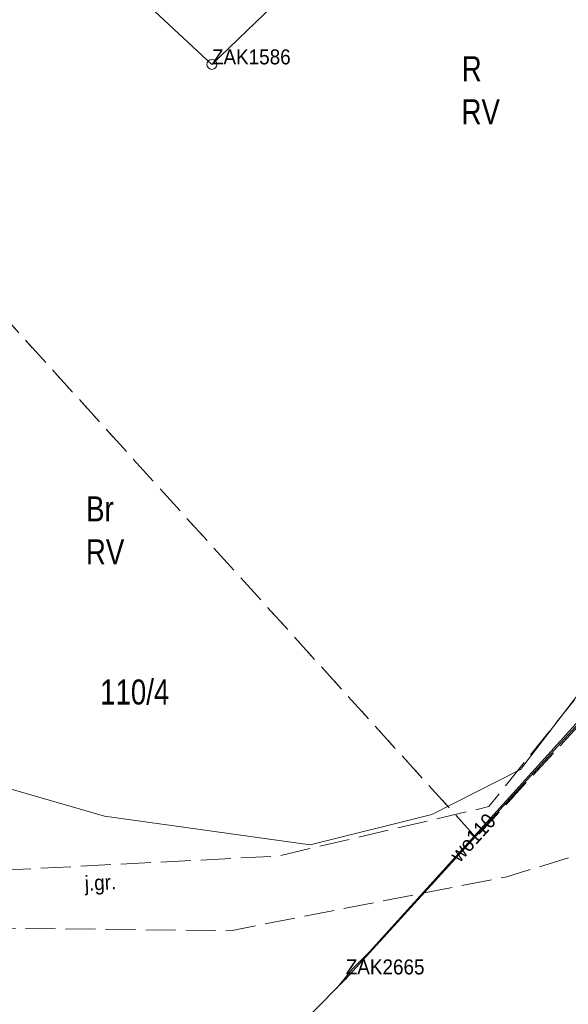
# Model space of a CAD drawing. Header units: metres. Extents: x 6551181 to 6555585, y 5935140 to 5937297.
# Tile 16 of 97: x 6551358 to 6551385, y 5936016 to 5936065. Entities that reach past the tile are written whole.
import ezdxf
from ezdxf.enums import TextEntityAlignment as Align

# ---------------------------------------------------------------- set-up
doc = ezdxf.new("R2010")
doc.units = ezdxf.units.M
for name, pattern in [('1.5_0.5', [2, 1.5, -0.5]), ('218-500', [1, 0.5, -0.5]), ('219-500', [0])]:
    doc.linetypes.add(name, pattern=pattern)
for name, color, linetype in [('202-Punkt graniczny stabilizowany trwale', 7, 'Continuous'), ('202-Punkt graniczny stabilizowany trwale-Atr103', 7, 'Continuous'), ('203-Punkt załamania granicy działki nie stabilizowany', 7, 'Continuous'), ('203-Punkt załamania granicy działki nie stabilizowany-Atr103', 7, 'Continuous'), ('209-Opis konturu klasyfikacyjnego', 7, 'Continuous'), ('210-Oznaczenie użytku', 7, 'Continuous'), ('211-Nr działki', 7, 'Continuous'), ('217-Granica konturu klasyfikcyjnego', 7, 'Continuous'), ('218-Granica użytku', 7, 'Continuous'), ('219-Linia granicy', 7, 'Continuous'), ('jezdnia (powierzchnia)', 7, 'Continuous'), ('jezdnia (powierzchnia)-Atr17', 7, 'Continuous'), ('przewód telekomunikacyjny (linia)', 7, 'Continuous'), ('przewód wodociągowy (linia)', 7, 'Continuous'), ('przewód wodociągowy (linia)-Atr1', 7, 'Continuous')]:
    doc.layers.add(name, color=color, linetype=linetype)
doc.styles.get("Standard").update_dxf_attribs({"font": 'arial.ttf'})

# ---------------------------------------------------------------- blocks, each defined once
blk = doc.blocks.new('202')
at = {"color": 0, "linetype": 'Continuous', "lineweight": -2}
blk.add_circle((0, 0), 2.5, dxfattribs=at)
blk = doc.blocks.new('203')
at = {"linetype": 'Continuous', "lineweight": 0}
h = blk.add_hatch(color=0, dxfattribs=at)
edge = h.paths.add_edge_path()
edge.add_arc((0, 0), 0.045, 0, 360)

msp = doc.modelspace()

# ---------------------------------------------------------------- linework, layer by layer
at = {"layer": '217-Granica konturu klasyfikcyjnego', "color": 3, "linetype": '1.5_0.5', "lineweight": 18, "flags": 128}
for points in [[(6551380.82, 5936024.17), (6551348.47, 5936059.91)], [(6551390.09, 5936034.28), (6551380.82, 5936024.17)]]:
    msp.add_lwpolyline(points, dxfattribs=at)
at = {"layer": '218-Granica użytku', "color": 3, "linetype": '218-500', "lineweight": 18, "flags": 128}
for points in [[(6551380.82, 5936024.17), (6551348.47, 5936059.91)], [(6551390.09, 5936034.28), (6551380.82, 5936024.17)]]:
    msp.add_lwpolyline(points, dxfattribs=at)
at = {"layer": '219-Linia granicy', "color": 7, "linetype": '219-500', "lineweight": 18, "flags": 128}
for points in [[(6551367.64, 5936062.79), (6551396.37, 5936090.46)], [(6551367.64, 5936062.79), (6551359.54, 5936070.35)], [(6551374.32, 5936017.1), (6551417.85, 5936064.91)], [(6551353.19, 5935995.77), (6551374.32, 5936017.1)]]:
    msp.add_lwpolyline(points, dxfattribs=at)
at = {"layer": 'jezdnia (powierzchnia)', "color": 7, "linetype": '1.5_0.5', "lineweight": 18, "flags": 128}
msp.add_lwpolyline([(6551416.53, 5936066.51), (6551418.44, 5936064.69), (6551412.39, 5936056.82), (6551396.71, 5936039.86), (6551386.16, 5936023.37), (6551382.3, 5936022.19), (6551368.56, 5936019.51), (6551348.61, 5936019.72), (6551340.41, 5936013.73), (6551334.08, 5936003.11), (6551327.84, 5935975.71), (6551325.03, 5935981.79), (6551330.14, 5936001.4), (6551331.25, 5936005.19), (6551338.75, 5936014.95), (6551347.17, 5936022.02), (6551370.94, 5936023.24), (6551381.47, 5936025.71), (6551395.18, 5936042.84), (6551414.25, 5936064)], close=True, dxfattribs=at)
at = {"layer": 'przewód telekomunikacyjny (linia)', "color": 30, "linetype": 'Continuous', "lineweight": 18, "flags": 128}
msp.add_lwpolyline([(6551424.59, 5936076.24), (6551415.47, 5936066.67), (6551394.85, 5936042.97), (6551383.05, 5936027.56), (6551378.61, 5936025.32), (6551372.54, 5936023.8), (6551362.28, 5936025.23), (6551330.75, 5936034.35), (6551322.62, 5936036.15)], dxfattribs=at)
at = {"layer": 'przewód wodociągowy (linia)', "color": 5, "linetype": 'Continuous', "lineweight": 18, "flags": 128}
msp.add_lwpolyline([(6551416.13, 5936063.47), (6551415.87, 5936063.19), (6551384.41, 5936028.29), (6551375.5, 5936018.45), (6551374.65, 5936017.6), (6551373.85, 5936016.63)], dxfattribs=at)

# ---------------------------------------------------------------- block references
at = {"layer": '202-Punkt graniczny stabilizowany trwale', "color": 7, "linetype": 'Continuous', "lineweight": 18, "xscale": 0.1, "yscale": 0.1}
msp.add_blockref('202', (6551367.64, 5936062.79), dxfattribs=at)
at = {"layer": '203-Punkt załamania granicy działki nie stabilizowany', "color": 7, "linetype": 'Continuous', "lineweight": 18}
msp.add_blockref('203', (6551374.32, 5936017.1), dxfattribs=at)

# ---------------------------------------------------------------- texts
at = {"layer": '202-Punkt graniczny stabilizowany trwale-Atr103', "color": 7, "width": 0.9}
msp.add_text('ZAK1586', height=0.75, dxfattribs=at).set_placement((6551367.64, 5936062.79))
at = {"layer": '203-Punkt załamania granicy działki nie stabilizowany-Atr103', "color": 7, "width": 0.9}
msp.add_text('ZAK2665', height=0.75, dxfattribs=at).set_placement((6551374.32, 5936017.1), align=Align.BOTTOM_LEFT)
at = {"layer": '209-Opis konturu klasyfikacyjnego', "color": 3, "linetype": 'Continuous', "lineweight": 18, "width": 0.79}
for p in [(6551380.1, 5936061.05), (6551361.35, 5936039.06)]:
    msp.add_text('RV', height=1.25, dxfattribs=at).set_placement(p, align=Align.TOP_LEFT)
at = {"layer": '210-Oznaczenie użytku', "color": 3, "linetype": 'Continuous', "lineweight": 18, "width": 0.79}
for s, p in [('R', (6551380.11, 5936061.95)), ('Br', (6551361.36, 5936039.96))]:
    msp.add_text(s, height=1.25, dxfattribs=at).set_placement(p)
at = {"layer": '211-Nr działki', "color": 7, "linetype": 'Continuous', "lineweight": 18, "width": 0.79}
msp.add_text('110/4', height=1.25, dxfattribs=at).set_placement((6551362.06, 5936030.81))
at = {"layer": 'jezdnia (powierzchnia)-Atr17', "color": 7, "width": 0.9}
msp.add_text('j.gr.', height=0.75, rotation=2.938, dxfattribs=at).set_placement((6551361.31, 5936021.5))
at = {"layer": 'przewód wodociągowy (linia)-Atr1', "color": 5, "width": 0.9}
msp.add_text('wo110', height=0.75, rotation=47.839, dxfattribs=at).set_placement((6551379.73, 5936023.13), align=Align.MIDDLE_LEFT)

doc.saveas('drawing.dxf')
